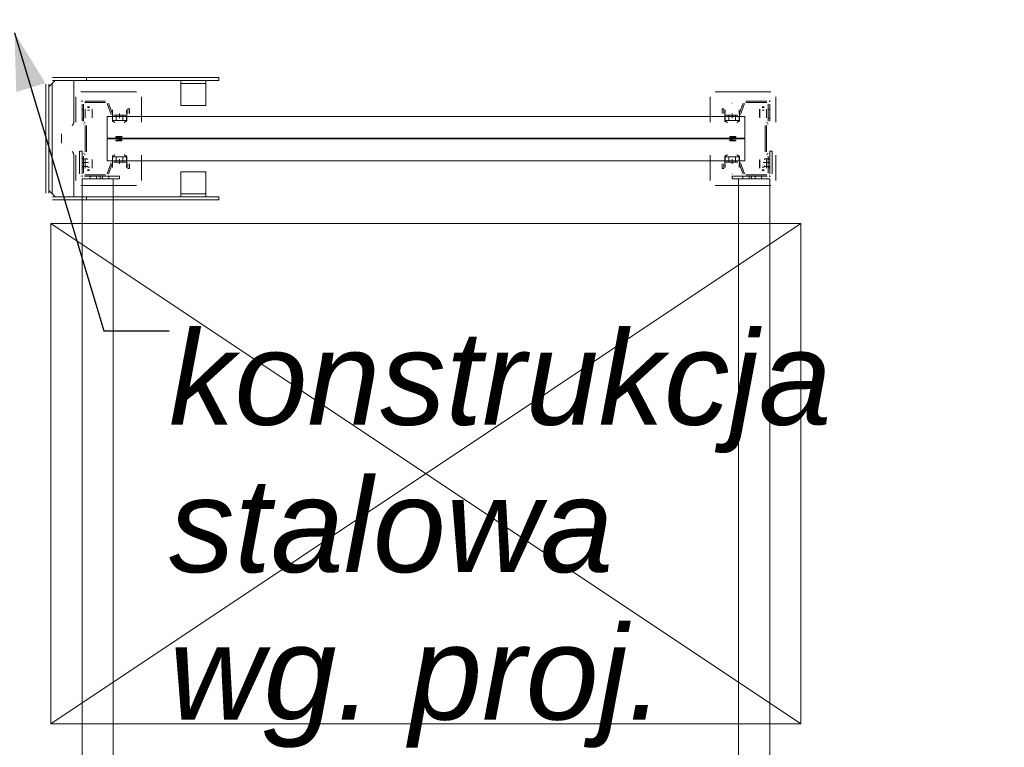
# Model space of a CAD drawing. Header units: millimetres. Extents: x -12989 to 357906, y -50379 to 30884.
# Tile 218 of 256: x 11925 to 13500, y 13258 to 14421. Entities that reach past the tile are written whole.
import ezdxf

# ---------------------------------------------------------------- set-up
doc = ezdxf.new("R2010")
doc.units = ezdxf.units.MM
doc.header["$MEASUREMENT"] = 0
doc.linetypes.add('MITTE2', pattern=[112.5, 75, -12.5, 12.5, -12.5])
for name, color, linetype, lineweight in [('Nowe_A_OZN_ODNOSNIKI_Nr_pióra__6', 7, 'Continuous', 13), ('Nowe_A_OZN_ODNOSNIKI_Nr_pióra__85', 7, 'Continuous', 13), ('Nowe_A_WYM_ZEWNETRZNE_Nr_pióra__1', 7, 'Continuous', 13), ('Nowe_A_WYM_ZEWNETRZNE_Nr_pióra__45', 7, 'Continuous', 15), ('Nowe_A_WYM_ZEWNETRZNE_Nr_pióra__85', 7, 'Continuous', 13), ('Nowe_REGAŁY_Nr_pióra__18', 9, 'Continuous', 13)]:
    doc.layers.add(name, color=color, linetype=linetype, lineweight=lineweight)
doc.layers.add('Nowe_A_WYM_ZEWNETRZNE', color=7, linetype='Continuous')
doc.styles.add('STYL_AUTOMATYCZNY_3', font='arial.ttf')
doc.styles.add('STYL_AUTOMATYCZNY_5', font='arial.ttf')
doc.dimstyles.new('STYL_AUTOMATYCZNY__1', dxfattribs={"dimtxt": 139.999998, "dimasz": 71.25, "dimexe": 0.18, "dimexo": 0.0625, "dimgap": 0, "dimtad": 1, "dimtih": 1, "dimtoh": 1, "dimdec": 0, "dimlfac": 0.1, "dimzin": 0, "dimdsep": 46, "dimtxsty": 'STYL_AUTOMATYCZNY_3', "dimblk": 'ARROWHEAD_6', "dimblk1": 'ARROWHEAD_6', "dimblk2": 'ARROWHEAD_6', "dimcen": 0.09, "dimse1": 1, "dimse2": 1, "dimclrd": 7, "dimclre": 7, "dimclrt": 7, "dimadec": 0, "dimazin": 0, "dimtfac": 1, "dimtdec": 4, "dimtmove": 0, "dimatfit": 3, "dimfxl": 0, "dimtolj": 1, "dimtzin": 0, "dimarcsym": 0})
doc.dimstyles.new('STYL_AUTOMATYCZNY__2', dxfattribs={"dimtxt": 139.999998, "dimasz": 71.25, "dimexe": 0.18, "dimexo": 0.0625, "dimgap": 0, "dimtad": 1, "dimdec": 0, "dimlfac": 0.1, "dimzin": 0, "dimdsep": 46, "dimtxsty": 'STYL_AUTOMATYCZNY_3', "dimblk": 'ARROWHEAD_6', "dimblk1": 'ARROWHEAD_6', "dimblk2": 'ARROWHEAD_6', "dimcen": 0.09, "dimse1": 1, "dimse2": 1, "dimclrd": 7, "dimclre": 7, "dimclrt": 7, "dimadec": 0, "dimazin": 0, "dimtfac": 1, "dimtdec": 4, "dimtmove": 0, "dimatfit": 3, "dimfxl": 0, "dimtolj": 1, "dimtzin": 0, "dimarcsym": 0})
doc.dimstyles.new('STYL_AUTOMATYCZNY__3', dxfattribs={"dimtxt": 0.18, "dimasz": 91.2, "dimexe": 0.18, "dimexo": 0.0625, "dimgap": 0, "dimtad": 0, "dimtih": 1, "dimtoh": 1, "dimdec": 4, "dimzin": 0, "dimdsep": 46, "dimcen": 0.09, "dimadec": 0, "dimazin": 0, "dimtfac": 1, "dimtdec": 4, "dimtmove": 0, "dimatfit": 3, "dimldrblk": 'ARROWHEAD_5', "dimfxl": 0, "dimtolj": 1, "dimtzin": 0, "dimarcsym": 0})

# ---------------------------------------------------------------- blocks, each defined once
blk = doc.blocks.new('*D264')
at = {"layer": 'Nowe_A_WYM_ZEWNETRZNE_Nr_pióra__45', "color": 7, "linetype": 'Continuous', "lineweight": 15}
for p, q in [((5753.2, 15842.6), (5678.2, 15767.6)), ((36387.5, 15842.6), (36312.5, 15767.6))]:
    blk.add_line(p, q, dxfattribs=at)
at = {"layer": 'Nowe_A_WYM_ZEWNETRZNE_Nr_pióra__85', "color": 7, "linetype": 'Continuous', "lineweight": 13}
for p, q in [((5715.7, 15734.8), (5715.7, 15875.5)), ((36350, 15734.8), (36350, 15875.5)), ((5715.7, 15805.1), (36350, 15805.1))]:
    blk.add_line(p, q, dxfattribs=at)
at = {"layer": 'Nowe_A_WYM_ZEWNETRZNE_Nr_pióra__1', "color": 7, "lineweight": 13, "char_height": 140, "attachment_point": 7, "style": 'STYL_AUTOMATYCZNY_3'}
for s, insert in [('\\A1;{\\pql;\\fArial|b0|i0|c238|p0;\\W1.000000;3\xa0063}', (20685.9, 15833.1)), ('\\A1;{\\pql;\\fArial|b0|i0|c238|p0;\\W1.000000;15}', (36098.9, 15833.1))]:
    blk.add_mtext(s, dxfattribs=dict(at, insert=insert))
blk = doc.blocks.new('ARROWHEAD_6')
at = {"color": 0, "linetype": 'Continuous', "lineweight": 0}
for p, q in [((-0.5, -0.5), (0.5, 0.5)), ((0, 0), (-1, 0))]:
    blk.add_line(p, q, dxfattribs=at)
blk = doc.blocks.new('*D284')
at = {"layer": 'Nowe_A_WYM_ZEWNETRZNE_Nr_pióra__45', "color": 7, "linetype": 'Continuous', "lineweight": 15}
for p, q in [((5753.2, 13180.3), (5678.2, 13105.3)), ((36387.5, 13180.3), (36312.5, 13105.3))]:
    blk.add_line(p, q, dxfattribs=at)
at = {"layer": 'Nowe_A_WYM_ZEWNETRZNE_Nr_pióra__85', "color": 7, "linetype": 'Continuous', "lineweight": 13}
for p, q in [((5715.7, 13072.5), (5715.7, 13213.1)), ((36350, 13072.5), (36350, 13213.1)), ((5715.7, 13142.8), (36350, 13142.8))]:
    blk.add_line(p, q, dxfattribs=at)
at = {"layer": 'Nowe_A_WYM_ZEWNETRZNE_Nr_pióra__1', "color": 7, "lineweight": 13, "char_height": 140, "attachment_point": 7, "style": 'STYL_AUTOMATYCZNY_3'}
for s, insert in [('\\A1;{\\pql;\\fArial|b0|i0|c238|p0;\\W1.000000;3\xa0063}', (20685.9, 13170.8)), ('\\A1;{\\pql;\\fArial|b0|i0|c238|p0;\\W1.000000;15}', (36098.9, 13170.8))]:
    blk.add_mtext(s, dxfattribs=dict(at, insert=insert))
blk = doc.blocks.new('ARROWHEAD_5')
at = {"linetype": 'Continuous', "lineweight": 0}
blk.add_hatch(color=0, dxfattribs=at).paths.add_polyline_path([(-1, 0.2679), (0, 0), (-1, -0.2679)])
at = {"color": 0, "linetype": 'Continuous', "lineweight": 0}
blk.add_line((0, 0), (-1, 0), dxfattribs=at)
blk = doc.blocks.new('*D404')
at = {"layer": 'Nowe_A_WYM_ZEWNETRZNE_Nr_pióra__45', "color": 7, "linetype": 'Continuous', "lineweight": 15}
for p, q in [((1158.9, 14887.5), (1233.9, 14812.5)), ((1158.9, 7037.3), (1233.9, 6962.3))]:
    blk.add_line(p, q, dxfattribs=at)
at = {"layer": 'Nowe_A_WYM_ZEWNETRZNE_Nr_pióra__85', "color": 7, "linetype": 'Continuous', "lineweight": 13}
for p, q in [((1266.7, 14850), (1126.1, 14850)), ((1196.4, 6999.8), (1196.4, 14850)), ((1266.7, 6999.8), (1126.1, 6999.8))]:
    blk.add_line(p, q, dxfattribs=at)
at = {"layer": 'Nowe_A_WYM_ZEWNETRZNE_Nr_pióra__1', "color": 7, "lineweight": 13, "char_height": 140, "attachment_point": 7, "rotation": 90, "style": 'STYL_AUTOMATYCZNY_3'}
for s, insert in [('\\A1;{\\pql;\\fArial|b0|i0|c238|p0;\\W1.000000;15}', (1168.4, 14598.9)), ('\\A1;{\\pql;\\fArial|b0|i0|c238|p0;\\W1.000000;785}', (1168.4, 10658))]:
    blk.add_mtext(s, dxfattribs=dict(at, insert=insert))

msp = doc.modelspace()

# ---------------------------------------------------------------- linework, layer by layer
at = {"layer": 'Nowe_REGAŁY_Nr_pióra__18', "color": 9, "linetype": 'Continuous', "lineweight": 13}
for p, q in [((11966.7, 14144), (11966.7, 14318)), ((11971.7, 14144), (11971.7, 14318)), ((11973.7, 14316), (11976.7, 14319)), ((11981.7, 14324), (11976.7, 14319)), ((11976.7, 14319), (11976.7, 14143.2)), ((11977.7, 14329), (12243.7, 14329)), ((11977.7, 14324), (12243.7, 14324)), ((12011.7, 14324), (12011.7, 14258.5)), ((12031.7, 14329), (12031.7, 14324)), ((12182.5, 14322), (12182.5, 14324)), ((12182.5, 14322), (12182.5, 14319)), ((12222.5, 14319), (12182.5, 14319)), ((12182.5, 14313), (12182.5, 14319)), ((12222.5, 14324), (12222.5, 14322)), ((12222.5, 14319), (12222.5, 14322)), ((12222.5, 14319), (12222.5, 14313)), ((12243.7, 14324), (12243.7, 14329)), ((11973.7, 14316), (11971.7, 14314)), ((12111.7, 14306), (12022.7, 14306)), ((12182.5, 14287), (12182.5, 14313)), ((12222.5, 14313), (12222.5, 14287)), ((13037.7, 14306), (13126.7, 14306)), ((12014.7, 14298), (12014.7, 14257.1)), ((12023.8, 14291), (12025.6, 14291)), ((12024.7, 14290.1), (12024.7, 14291.9)), ((12024.7, 14286.2), (12024.7, 14259)), ((12026.9, 14259), (12026.9, 14286.2)), ((12062.5, 14291), (12029.4, 14291)), ((12029.4, 14288.7), (12062.5, 14288.7)), ((12064.9, 14287.1), (12071.3, 14269.6)), ((12073.4, 14270.4), (12067, 14287.9)), ((12084.9, 14287.5), (12084.4, 14287.5)), ((12119.7, 14257.1), (12119.7, 14298)), ((12182.5, 14287), (12182.5, 14284)), ((12222.5, 14284), (12222.5, 14287)), ((13029.7, 14257.1), (13029.7, 14298)), ((13064.4, 14287.5), (13064.9, 14287.5)), ((13076, 14270.4), (13082.3, 14287.9)), ((13084.4, 14287.1), (13078.1, 14269.6)), ((13086.8, 14291), (13119.9, 14291)), ((13119.9, 14288.7), (13086.8, 14288.7)), ((13122.4, 14259), (13122.4, 14286.2)), ((13123.8, 14291), (13125.6, 14291)), ((13124.7, 14290.1), (13124.7, 14291.9)), ((13124.7, 14286.2), (13124.7, 14259)), ((13134.7, 14298), (13134.7, 14257.1)), ((12026.9, 14277.5), (12024.7, 14277.5)), ((12029.6, 14278.1), (12029.6, 14265.9)), ((12029.7, 14273.7), (12029.7, 14277.9)), ((12029.7, 14273.7), (12029.7, 14267.1)), ((12036.8, 14282.1), (12033.6, 14282.1)), ((12036.7, 14280.7), (12033.7, 14280.7)), ((12036.7, 14276.5), (12033.7, 14276.5)), ((12040.7, 14277.9), (12040.7, 14273.7)), ((12040.7, 14267.1), (12040.7, 14273.7)), ((12040.8, 14265.9), (12040.8, 14278.1)), ((12073.5, 14277), (12073.2, 14266.2)), ((12096.2, 14266.2), (12095.8, 14277)), ((12098.2, 14278.5), (12098.2, 14271.2)), ((12100.4, 14278.5), (12098.2, 14278.5)), ((12100.4, 14271.2), (12100.4, 14278.5)), ((12222.5, 14284), (12182.5, 14284)), ((13048.9, 14278.5), (13051.2, 14278.5)), ((13048.9, 14271.2), (13048.9, 14278.5)), ((13051.2, 14278.5), (13051.2, 14271.2)), ((13053.2, 14266.2), (13053.5, 14277)), ((13075.8, 14277), (13076.2, 14266.2)), ((13108.6, 14265.9), (13108.6, 14278.1)), ((13108.7, 14277.9), (13108.7, 14273.7)), ((13108.7, 14267.1), (13108.7, 14273.7)), ((13112.6, 14282.1), (13115.8, 14282.1)), ((13112.7, 14280.7), (13115.7, 14280.7)), ((13112.7, 14276.5), (13115.7, 14276.5)), ((13119.7, 14273.7), (13119.7, 14277.9)), ((13119.7, 14273.7), (13119.7, 14267.1)), ((13119.8, 14278.1), (13119.8, 14265.9)), ((13122.4, 14277.5), (13124.7, 14277.5)), ((12024.7, 14264), (12026.9, 14264)), ((12024.7, 14263.5), (12026.9, 14263.5)), ((12027, 14254.9), (12028.4, 14254.1)), ((12029.5, 14256.1), (12028.2, 14256.9)), ((12029.6, 14265.9), (12029.7, 14265.9)), ((12029.7, 14264.3), (12029.7, 14267.1)), ((12029.7, 14265.9), (12029.7, 14264.2)), ((12029.7, 14264.2), (12029.7, 14264.3)), ((12029.7, 14264.2), (12029.7, 14264.2)), ((12040.7, 14264.3), (12040.7, 14267.1)), ((12040.7, 14264.2), (12040.7, 14265.9)), ((12040.7, 14265.9), (12040.8, 14265.9)), ((12040.7, 14264.3), (12040.7, 14264.2)), ((12040.7, 14264.2), (12040.7, 14264.2)), ((12073.2, 14266.2), (12073.2, 14266.2)), ((12073.2, 14266.2), (12073.2, 14259.7)), ((12073.2, 14258.6), (12073.2, 14262)), ((12073.3, 14266.2), (12073.3, 14260.5)), ((12073.3, 14266.2), (12073.7, 14266.2)), ((12073.3, 14260.2), (12073.7, 14260.2)), ((12084.6, 14266.2), (12073.7, 14266.2)), ((12073.7, 14260.2), (12084.6, 14260.2)), ((12095.7, 14268.7), (12075.7, 14268.7)), ((12075.7, 14266.5), (12095.7, 14266.5)), ((12079.2, 14266.2), (12079.2, 14260.2)), ((12079.5, 14266.5), (12079.5, 14268.7)), ((12084.6, 14266.2), (12084.7, 14266.2)), ((12084.6, 14260.2), (12084.7, 14260.2)), ((12095.6, 14266.2), (12084.7, 14266.2)), ((12084.7, 14260.2), (12095.6, 14260.2)), ((12089.8, 14266.5), (12089.8, 14268.7)), ((12090.2, 14266.2), (12090.2, 14260.2)), ((12095.6, 14266.2), (12096, 14266.2)), ((12095.6, 14260.2), (12096, 14260.2)), ((12096, 14260.5), (12096, 14266.2)), ((12096.1, 14262), (12096.1, 14258.6)), ((12096.2, 14259.7), (12096.2, 14266.2)), ((12096.2, 14266.2), (12096.2, 14266.2)), ((13053.2, 14259.7), (13053.2, 14266.2)), ((13053.2, 14266.2), (13053.2, 14266.2)), ((13053.2, 14262), (13053.2, 14258.6)), ((13053.3, 14260.5), (13053.3, 14266.2)), ((13053.7, 14266.2), (13053.3, 14266.2)), ((13053.7, 14260.2), (13053.3, 14260.2)), ((13053.7, 14268.7), (13073.6, 14268.7)), ((13073.6, 14266.5), (13053.7, 14266.5)), ((13053.7, 14266.2), (13064.6, 14266.2)), ((13064.6, 14260.2), (13053.7, 14260.2)), ((13059.2, 14266.2), (13059.2, 14260.2)), ((13059.5, 14266.5), (13059.5, 14268.7)), ((13064.7, 14266.2), (13064.6, 14266.2)), ((13064.7, 14260.2), (13064.6, 14260.2)), ((13064.7, 14266.2), (13075.6, 14266.2)), ((13075.6, 14260.2), (13064.7, 14260.2)), ((13069.8, 14266.5), (13069.8, 14268.7)), ((13070.2, 14266.2), (13070.2, 14260.2)), ((13076, 14266.2), (13075.6, 14266.2)), ((13076, 14260.2), (13075.6, 14260.2)), ((13076, 14266.2), (13076, 14260.5)), ((13076.1, 14258.6), (13076.1, 14262)), ((13076.2, 14266.2), (13076.2, 14266.2)), ((13076.2, 14266.2), (13076.2, 14259.7)), ((13108.7, 14265.9), (13108.6, 14265.9)), ((13108.7, 14264.3), (13108.7, 14267.1)), ((13108.7, 14264.2), (13108.7, 14265.9)), ((13108.7, 14264.3), (13108.7, 14264.2)), ((13108.7, 14264.2), (13108.7, 14264.2)), ((13119.7, 14264.3), (13119.7, 14267.1)), ((13119.7, 14265.9), (13119.7, 14264.2)), ((13119.8, 14265.9), (13119.7, 14265.9)), ((13119.7, 14264.2), (13119.7, 14264.3)), ((13119.7, 14264.2), (13119.7, 14264.2)), ((13119.8, 14256.1), (13121.2, 14256.9)), ((13122.3, 14254.9), (13120.9, 14254.1)), ((13124.7, 14264), (13122.4, 14264)), ((13124.7, 14263.5), (13122.4, 14263.5)), ((11991.7, 14238.6), (11991.7, 14223.6)), ((12029.7, 14252), (12029.7, 14210)), ((12031.9, 14210), (12031.9, 14252)), ((13117.4, 14210), (13117.4, 14252)), ((13119.7, 14252), (13119.7, 14210)), ((12088.2, 14234.5), (12079.2, 14234.5)), ((12079.2, 14233.5), (12086.5, 14233.5)), ((12086.5, 14228.5), (12079.2, 14228.5)), ((12079.2, 14227.5), (12088.2, 14227.5)), ((12086.5, 14233.5), (12083.5, 14231.5)), ((12083.5, 14230.5), (12086.5, 14228.5)), ((12084.6, 14231), (12088.4, 14233.6)), ((12088.4, 14228.4), (12084.6, 14231)), ((13064.8, 14231), (13060.9, 14233.6)), ((13060.9, 14228.4), (13064.8, 14231)), ((13061.2, 14234.5), (13070.2, 14234.5)), ((13070.2, 14227.5), (13061.2, 14227.5)), ((13062.8, 14233.5), (13065.9, 14231.5)), ((13070.2, 14233.5), (13062.8, 14233.5)), ((13065.9, 14230.5), (13062.8, 14228.5)), ((13062.8, 14228.5), (13070.2, 14228.5)), ((12020.7, 14211), (12024.7, 14211)), ((12020.7, 14211), (12020.7, 14175)), ((12024.7, 14175), (12024.7, 14211)), ((12028.4, 14207.9), (12027, 14207.1)), ((13120.9, 14207.9), (13122.3, 14207.1)), ((13124.7, 14175), (13124.7, 14211)), ((13128.7, 14211), (13124.7, 14211)), ((13128.7, 14211), (13128.7, 14175)), ((12011.7, 14203.6), (12011.7, 14138.2)), ((12014.7, 14204.8), (12014.7, 14164)), ((12024.6, 14192.7), (12033.5, 14192.7)), ((12024.7, 14202.9), (12024.7, 14175.7)), ((12024.7, 14198.8), (12032.2, 14198.8)), ((12026.9, 14198.5), (12024.7, 14198.5)), ((12026.9, 14198), (12024.7, 14198)), ((12026.9, 14175.7), (12026.9, 14202.9)), ((12028.2, 14205.1), (12029.5, 14205.9)), ((12029.7, 14196.1), (12029.6, 14196.1)), ((12029.6, 14196.1), (12029.6, 14183.9)), ((12029.7, 14197.7), (12029.7, 14196.1)), ((12029.7, 14197.7), (12029.7, 14197.7)), ((12029.7, 14197.7), (12029.7, 14194.9)), ((12029.7, 14197.7), (12029.7, 14197.7)), ((12029.7, 14188.3), (12029.7, 14194.9)), ((12032.2, 14198.8), (12033.6, 14197.8)), ((12034.5, 14192.1), (12034.5, 14193.4)), ((12040.7, 14196.1), (12040.7, 14197.7)), ((12040.7, 14197.7), (12040.7, 14197.7)), ((12040.7, 14197.7), (12040.7, 14194.9)), ((12040.7, 14197.7), (12040.7, 14197.7)), ((12040.8, 14196.1), (12040.7, 14196.1)), ((12040.7, 14194.9), (12040.7, 14188.3)), ((12040.8, 14183.9), (12040.8, 14196.1)), ((12071.3, 14192.4), (12064.9, 14174.9)), ((12067, 14174.1), (12073.4, 14191.6)), ((12073.2, 14200), (12073.2, 14203.4)), ((12073.2, 14202.2), (12073.2, 14195.7)), ((12073.2, 14195.7), (12073.2, 14195.7)), ((12073.2, 14195.7), (12073.5, 14185)), ((12073.3, 14201.7), (12073.7, 14201.7)), ((12073.3, 14201.5), (12073.3, 14195.7)), ((12073.3, 14195.7), (12073.7, 14195.7)), ((12084.6, 14201.7), (12073.7, 14201.7)), ((12073.7, 14195.7), (12084.6, 14195.7)), ((12095.7, 14195.5), (12075.7, 14195.5)), ((12075.7, 14193.2), (12095.7, 14193.2)), ((12079.2, 14195.7), (12079.2, 14201.7)), ((12079.5, 14193.2), (12079.5, 14195.5)), ((12084.6, 14201.7), (12084.7, 14201.7)), ((12084.6, 14195.7), (12084.7, 14195.7)), ((12095.6, 14201.7), (12084.7, 14201.7)), ((12084.7, 14195.7), (12095.6, 14195.7)), ((12089.8, 14193.2), (12089.8, 14195.5)), ((12090.2, 14195.7), (12090.2, 14201.7)), ((12095.6, 14201.7), (12096, 14201.7)), ((12095.6, 14195.7), (12096, 14195.7)), ((12095.8, 14185), (12096.2, 14195.7)), ((12096, 14201.7), (12096, 14195.7)), ((12096.2, 14195.7), (12096.2, 14202.2)), ((12096.2, 14195.7), (12096.2, 14195.7)), ((12119.7, 14164), (12119.7, 14204.8)), ((13029.7, 14164), (13029.7, 14204.8)), ((13053.2, 14195.7), (13053.2, 14202.2)), ((13053.2, 14195.7), (13053.2, 14195.7)), ((13053.5, 14185), (13053.2, 14195.7)), ((13053.3, 14201.7), (13053.3, 14195.7)), ((13053.7, 14201.7), (13053.3, 14201.7)), ((13053.7, 14195.7), (13053.3, 14195.7)), ((13053.7, 14201.7), (13064.6, 14201.7)), ((13064.6, 14195.7), (13053.7, 14195.7)), ((13053.7, 14195.5), (13073.6, 14195.5)), ((13073.6, 14193.2), (13053.7, 14193.2)), ((13059.2, 14195.7), (13059.2, 14201.7)), ((13059.5, 14193.2), (13059.5, 14195.5)), ((13064.7, 14201.7), (13064.6, 14201.7)), ((13064.7, 14195.7), (13064.6, 14195.7)), ((13064.7, 14201.7), (13075.6, 14201.7)), ((13075.6, 14195.7), (13064.7, 14195.7)), ((13069.8, 14193.2), (13069.8, 14195.5)), ((13070.2, 14195.7), (13070.2, 14201.7)), ((13076, 14201.7), (13075.6, 14201.7)), ((13076, 14195.7), (13075.6, 14195.7)), ((13076.2, 14195.7), (13075.8, 14185)), ((13076, 14201.5), (13076, 14195.7)), ((13082.3, 14174.1), (13076, 14191.6)), ((13076.1, 14200), (13076.1, 14203.4)), ((13076.2, 14202.2), (13076.2, 14195.7)), ((13076.2, 14195.7), (13076.2, 14195.7)), ((13078.1, 14192.4), (13084.4, 14174.9)), ((13108.6, 14183.9), (13108.6, 14196.1)), ((13108.6, 14196.1), (13108.7, 14196.1)), ((13108.7, 14196.1), (13108.7, 14197.7)), ((13108.7, 14197.7), (13108.7, 14197.7)), ((13108.7, 14197.7), (13108.7, 14194.9)), ((13108.7, 14197.7), (13108.7, 14197.7)), ((13108.7, 14194.9), (13108.7, 14188.3)), ((13114.8, 14192.1), (13114.8, 14193.4)), ((13117.1, 14198.8), (13115.7, 14197.8)), ((13124.7, 14192.7), (13115.9, 14192.7)), ((13124.7, 14198.8), (13117.1, 14198.8)), ((13119.7, 14197.7), (13119.7, 14196.1)), ((13119.7, 14197.7), (13119.7, 14197.7)), ((13119.7, 14197.7), (13119.7, 14194.9)), ((13119.7, 14197.7), (13119.7, 14197.7)), ((13119.7, 14196.1), (13119.8, 14196.1)), ((13119.7, 14188.3), (13119.7, 14194.9)), ((13121.2, 14205.1), (13119.8, 14205.9)), ((13119.8, 14196.1), (13119.8, 14183.9)), ((13122.4, 14175.7), (13122.4, 14202.9)), ((13122.4, 14198.5), (13124.7, 14198.5)), ((13122.4, 14198), (13124.7, 14198)), ((13124.7, 14202.9), (13124.7, 14175.7)), ((13134.7, 14204.8), (13134.7, 14164)), ((12024.7, 14186.7), (12032.2, 14186.7)), ((12024.7, 14184.5), (12026.9, 14184.5)), ((12029.7, 14184.1), (12029.7, 14188.3)), ((12033.6, 14187.7), (12032.2, 14186.7)), ((12033.6, 14179.9), (12036.8, 14179.9)), ((12036.7, 14185.5), (12033.7, 14185.5)), ((12036.7, 14181.2), (12033.7, 14181.2)), ((12040.7, 14188.3), (12040.7, 14184.1)), ((12098.2, 14190.7), (12098.2, 14183.5)), ((12098.2, 14183.5), (12100.4, 14183.5)), ((12100.4, 14183.5), (12100.4, 14190.7)), ((12182.5, 14178), (12182.5, 14175)), ((12182.5, 14178), (12222.5, 14178)), ((12222.5, 14175), (12222.5, 14178)), ((13048.9, 14183.5), (13048.9, 14190.7)), ((13051.2, 14183.5), (13048.9, 14183.5)), ((13051.2, 14190.7), (13051.2, 14183.5)), ((13108.7, 14188.3), (13108.7, 14184.1)), ((13115.8, 14179.9), (13112.6, 14179.9)), ((13112.7, 14185.5), (13115.7, 14185.5)), ((13112.7, 14181.2), (13115.7, 14181.2)), ((13115.7, 14187.7), (13117.1, 14186.7)), ((13124.7, 14186.7), (13117.1, 14186.7)), ((13119.7, 14184.1), (13119.7, 14188.3)), ((13124.7, 14184.5), (13122.4, 14184.5)), ((12023.8, 14171), (12025.6, 14171)), ((12024.7, 14170.1), (12024.7, 14171.9)), ((12024.7, 14167), (12084.7, 14167)), ((12024.7, 11475), (12024.7, 14167)), ((12084.7, 14171), (12028.7, 14171)), ((12062.5, 14173.2), (12029.4, 14173.2)), ((12029.4, 14171), (12062.5, 14171)), ((12037.7, 14171), (12037.7, 14167)), ((12047.7, 14171), (12047.7, 14167)), ((12053.7, 14171), (12053.7, 14167)), ((12057.7, 14171), (12057.7, 14167)), ((12067.7, 14171), (12067.7, 14167)), ((12074.7, 11475), (12074.7, 14167)), ((12084.4, 14174.4), (12084.9, 14174.4)), ((12084.7, 14171), (12084.7, 14167)), ((12182.5, 14149), (12182.5, 14175)), ((12222.5, 14175), (12222.5, 14149)), ((13064.9, 14174.4), (13064.4, 14174.4)), ((13064.7, 14171), (13120.7, 14171)), ((13064.7, 14171), (13064.7, 14167)), ((13124.7, 14167), (13064.7, 14167)), ((13074.7, 11475), (13074.7, 14167)), ((13081.7, 14171), (13081.7, 14167)), ((13086.8, 14173.2), (13119.9, 14173.2)), ((13119.9, 14171), (13086.8, 14171)), ((13091.7, 14171), (13091.7, 14167)), ((13095.7, 14171), (13095.7, 14167)), ((13101.7, 14171), (13101.7, 14167)), ((13111.7, 14171), (13111.7, 14167)), ((13123.8, 14171), (13125.6, 14171)), ((13124.7, 14170.1), (13124.7, 14171.9)), ((13124.7, 11475), (13124.7, 14167)), ((11971.7, 14148.2), (11973.7, 14146.2)), ((11976.7, 14143.2), (11973.7, 14146.2)), ((12022.7, 14156), (12111.7, 14156)), ((12182.5, 14143), (12182.5, 14149)), ((12222.5, 14149), (12222.5, 14143)), ((13126.7, 14156), (13037.7, 14156)), ((11976.7, 14143.2), (11981.7, 14138.2)), ((12243.7, 14138), (11977.7, 14138)), ((11977.7, 14133), (12243.7, 14133)), ((11982.7, 14138.2), (11981.7, 14138.2)), ((12008.7, 14138.2), (11982.7, 14138.2)), ((12008.7, 14138.2), (12011.7, 14138.2)), ((12031.7, 14138), (12031.7, 14133)), ((12182.5, 14143), (12182.5, 14140)), ((12182.5, 14143), (12222.5, 14143)), ((12182.5, 14138), (12182.5, 14140)), ((12222.5, 14140), (12222.5, 14143)), ((12222.5, 14140), (12222.5, 14138)), ((12243.7, 14138), (12243.7, 14133))]:
    msp.add_line(p, q, dxfattribs=at)
at = {"layer": 'Nowe_REGAŁY_Nr_pióra__18', "color": 9, "linetype": 'MITTE2', "lineweight": 13}
for p, q in [((12084.7, 14264), (12084.7, 14271.2)), ((13064.7, 14264), (13064.7, 14271.2)), ((12084.7, 14190.7), (12084.7, 14198)), ((13064.7, 14190.7), (13064.7, 14198))]:
    msp.add_line(p, q, dxfattribs=at)
at = {"layer": 'Nowe_REGAŁY_Nr_pióra__18', "color": 9, "linetype": 'Continuous', "lineweight": 13, "flags": 128}
for points in [[(12011.7, 14258.6), (12011.7, 14258.3), (12011.6, 14258), (12011.6, 14257.7), (12011.6, 14257.3), (12011.5, 14257), (12011.5, 14256.7), (12011.4, 14256.4), (12011.3, 14256.1), (12011.3, 14255.8), (12011.2, 14255.4), (12011, 14255.1), (12010.9, 14254.8), (12010.8, 14254.5), (12010.7, 14254.2), (12010.5, 14253.9), (12010.3, 14253.6), (12010.2, 14253.3), (12010, 14253), (12009.8, 14252.8), (12009.6, 14252.5), (12009.4, 14252.2), (12009.1, 14252), (12008.9, 14251.7), (12008.7, 14251.4)], [(12073.3, 14266.2), (12073.3, 14266.2), (12073.3, 14266.2), (12073.3, 14266.1), (12073.3, 14266.1), (12073.3, 14266), (12073.3, 14265.9), (12073.3, 14265.7), (12073.3, 14265.6), (12073.3, 14265.5), (12073.2, 14265.3), (12073.2, 14265.1), (12073.2, 14264.9), (12073.2, 14264.7), (12073.2, 14264.5), (12073.2, 14264.3), (12073.2, 14264), (12073.2, 14263.8), (12073.2, 14263.5), (12073.2, 14263.2), (12073.2, 14263), (12073.2, 14262.7), (12073.2, 14262.3), (12073.2, 14262)], [(12073.2, 14258.6), (12073.2, 14258.7), (12073.2, 14258.8), (12073.2, 14258.9), (12073.2, 14259), (12073.2, 14259.2), (12073.2, 14259.3), (12073.2, 14259.4), (12073.2, 14259.5), (12073.2, 14259.6), (12073.2, 14259.6), (12073.2, 14259.7), (12073.2, 14259.8), (12073.2, 14259.9), (12073.3, 14259.9), (12073.3, 14260), (12073.3, 14260), (12073.3, 14260.1), (12073.3, 14260.1), (12073.3, 14260.2), (12073.3, 14260.2), (12073.3, 14260.2), (12073.3, 14260.2), (12073.3, 14260.2)], [(12076.7, 14256.2), (12076.7, 14256.4), (12076.6, 14256.6), (12076.6, 14256.7), (12076.5, 14256.9), (12076.5, 14257), (12076.4, 14257.2), (12076.3, 14257.3), (12076.2, 14257.5), (12076.1, 14257.6), (12075.9, 14257.7), (12075.8, 14257.8), (12075.7, 14257.9), (12075.5, 14258), (12075.3, 14258.1), (12075.1, 14258.2), (12074.9, 14258.3), (12074.7, 14258.3), (12074.5, 14258.4), (12074.3, 14258.4), (12074.1, 14258.5), (12073.9, 14258.5), (12073.6, 14258.5), (12073.4, 14258.6), (12073.2, 14258.6)], [(12096.1, 14258.6), (12095.9, 14258.5), (12095.7, 14258.5), (12095.5, 14258.5), (12095.2, 14258.5), (12095, 14258.4), (12094.8, 14258.4), (12094.6, 14258.3), (12094.4, 14258.3), (12094.2, 14258.2), (12094, 14258.1), (12093.9, 14258), (12093.7, 14257.9), (12093.5, 14257.8), (12093.4, 14257.7), (12093.3, 14257.6), (12093.1, 14257.5), (12093, 14257.3), (12092.9, 14257.2), (12092.9, 14257), (12092.8, 14256.9), (12092.7, 14256.7), (12092.7, 14256.6), (12092.7, 14256.4), (12092.7, 14256.2)], [(12096, 14266.2), (12096, 14266.2), (12096, 14266.2), (12096, 14266.1), (12096.1, 14266.1), (12096.1, 14266), (12096.1, 14265.9), (12096.1, 14265.7), (12096.1, 14265.6), (12096.1, 14265.5), (12096.1, 14265.3), (12096.1, 14265.1), (12096.1, 14264.9), (12096.1, 14264.7), (12096.1, 14264.5), (12096.1, 14264.3), (12096.1, 14264), (12096.1, 14263.8), (12096.1, 14263.5), (12096.1, 14263.2), (12096.1, 14262.9), (12096.1, 14262.6), (12096.1, 14262.3), (12096.1, 14262)], [(12096.1, 14258.6), (12096.1, 14258.7), (12096.1, 14258.8), (12096.1, 14258.9), (12096.1, 14259), (12096.1, 14259.2), (12096.1, 14259.3), (12096.1, 14259.4), (12096.1, 14259.5), (12096.1, 14259.6), (12096.1, 14259.6), (12096.1, 14259.7), (12096.1, 14259.8), (12096.1, 14259.9), (12096.1, 14259.9), (12096.1, 14260), (12096.1, 14260), (12096.1, 14260.1), (12096.1, 14260.1), (12096.1, 14260.2), (12096, 14260.2), (12096, 14260.2), (12096, 14260.2), (12096, 14260.2)], [(13053.3, 14266.2), (13053.3, 14266.2), (13053.3, 14266.2), (13053.3, 14266.1), (13053.3, 14266.1), (13053.3, 14266), (13053.3, 14265.9), (13053.3, 14265.7), (13053.3, 14265.6), (13053.3, 14265.5), (13053.2, 14265.3), (13053.2, 14265.1), (13053.2, 14264.9), (13053.2, 14264.7), (13053.2, 14264.5), (13053.2, 14264.3), (13053.2, 14264), (13053.2, 14263.8), (13053.2, 14263.5), (13053.2, 14263.2), (13053.2, 14262.9), (13053.2, 14262.6), (13053.2, 14262.3), (13053.2, 14262)], [(13053.2, 14258.6), (13053.2, 14258.7), (13053.2, 14258.8), (13053.2, 14258.9), (13053.2, 14259), (13053.2, 14259.2), (13053.2, 14259.3), (13053.2, 14259.4), (13053.2, 14259.5), (13053.2, 14259.6), (13053.2, 14259.6), (13053.2, 14259.7), (13053.2, 14259.8), (13053.2, 14259.9), (13053.3, 14259.9), (13053.3, 14260), (13053.3, 14260), (13053.3, 14260.1), (13053.3, 14260.1), (13053.3, 14260.2), (13053.3, 14260.2), (13053.3, 14260.2), (13053.3, 14260.2), (13053.3, 14260.2)], [(13053.2, 14258.6), (13053.4, 14258.5), (13053.6, 14258.5), (13053.9, 14258.5), (13054.1, 14258.5), (13054.3, 14258.4), (13054.5, 14258.4), (13054.7, 14258.3), (13054.9, 14258.3), (13055.1, 14258.2), (13055.3, 14258.1), (13055.5, 14258), (13055.6, 14257.9), (13055.8, 14257.8), (13055.9, 14257.7), (13056.1, 14257.6), (13056.2, 14257.5), (13056.3, 14257.3), (13056.4, 14257.2), (13056.5, 14257), (13056.5, 14256.9), (13056.6, 14256.7), (13056.6, 14256.6), (13056.6, 14256.4), (13056.7, 14256.2)], [(13072.7, 14256.2), (13072.7, 14256.4), (13072.7, 14256.6), (13072.7, 14256.7), (13072.8, 14256.9), (13072.9, 14257), (13072.9, 14257.2), (13073, 14257.3), (13073.1, 14257.5), (13073.3, 14257.6), (13073.4, 14257.7), (13073.5, 14257.8), (13073.7, 14257.9), (13073.8, 14258), (13074, 14258.1), (13074.2, 14258.2), (13074.4, 14258.3), (13074.6, 14258.3), (13074.8, 14258.4), (13075, 14258.4), (13075.2, 14258.5), (13075.5, 14258.5), (13075.7, 14258.5), (13075.9, 14258.6), (13076.1, 14258.6)], [(13076, 14266.2), (13076, 14266.2), (13076, 14266.2), (13076, 14266.1), (13076.1, 14266.1), (13076.1, 14266), (13076.1, 14265.9), (13076.1, 14265.7), (13076.1, 14265.6), (13076.1, 14265.5), (13076.1, 14265.3), (13076.1, 14265.1), (13076.1, 14264.9), (13076.1, 14264.7), (13076.1, 14264.5), (13076.1, 14264.3), (13076.1, 14264), (13076.1, 14263.8), (13076.1, 14263.5), (13076.1, 14263.2), (13076.1, 14263), (13076.1, 14262.7), (13076.1, 14262.3), (13076.1, 14262)], [(13076.1, 14258.6), (13076.1, 14258.7), (13076.1, 14258.8), (13076.1, 14258.9), (13076.1, 14259), (13076.1, 14259.2), (13076.1, 14259.3), (13076.1, 14259.4), (13076.1, 14259.5), (13076.1, 14259.6), (13076.1, 14259.6), (13076.1, 14259.7), (13076.1, 14259.8), (13076.1, 14259.9), (13076.1, 14259.9), (13076.1, 14260), (13076.1, 14260), (13076.1, 14260.1), (13076.1, 14260.1), (13076.1, 14260.2), (13076, 14260.2), (13076, 14260.2), (13076, 14260.2), (13076, 14260.2)], [(12079.2, 14234.5), (12079.1, 14234.5), (12079.1, 14234.5), (12079.1, 14234.5), (12079, 14234.5), (12079, 14234.5), (12078.9, 14234.5), (12078.9, 14234.4), (12078.9, 14234.4), (12078.9, 14234.4), (12078.8, 14234.4), (12078.8, 14234.4), (12078.8, 14234.4), (12078.8, 14234.3), (12078.8, 14234.3), (12078.7, 14234.3), (12078.7, 14234.3), (12078.7, 14234.2), (12078.7, 14234.2), (12078.7, 14234.2), (12078.7, 14234.1), (12078.7, 14234.1), (12078.7, 14234.1), (12078.7, 14234), (12078.7, 14234)], [(12078.7, 14234), (12078.7, 14233.9), (12078.7, 14233.9), (12078.7, 14233.9), (12078.7, 14233.8), (12078.7, 14233.8), (12078.7, 14233.8), (12078.7, 14233.7), (12078.7, 14233.7), (12078.7, 14233.7), (12078.8, 14233.7), (12078.8, 14233.6), (12078.8, 14233.6), (12078.8, 14233.6), (12078.8, 14233.6), (12078.9, 14233.6), (12078.9, 14233.5), (12078.9, 14233.5), (12078.9, 14233.5), (12079, 14233.5), (12079, 14233.5), (12079.1, 14233.5), (12079.1, 14233.5), (12079.1, 14233.5), (12079.2, 14233.5)], [(12079.2, 14228.5), (12079.1, 14228.5), (12079.1, 14228.5), (12079.1, 14228.5), (12079, 14228.5), (12079, 14228.5), (12078.9, 14228.5), (12078.9, 14228.5), (12078.9, 14228.4), (12078.9, 14228.4), (12078.8, 14228.4), (12078.8, 14228.4), (12078.8, 14228.4), (12078.8, 14228.3), (12078.8, 14228.3), (12078.7, 14228.3), (12078.7, 14228.3), (12078.7, 14228.2), (12078.7, 14228.2), (12078.7, 14228.2), (12078.7, 14228.1), (12078.7, 14228.1), (12078.7, 14228.1), (12078.7, 14228), (12078.7, 14228)], [(12078.7, 14228), (12078.7, 14228), (12078.7, 14227.9), (12078.7, 14227.9), (12078.7, 14227.8), (12078.7, 14227.8), (12078.7, 14227.8), (12078.7, 14227.7), (12078.7, 14227.7), (12078.7, 14227.7), (12078.8, 14227.7), (12078.8, 14227.6), (12078.8, 14227.6), (12078.8, 14227.6), (12078.8, 14227.6), (12078.9, 14227.6), (12078.9, 14227.5), (12078.9, 14227.5), (12078.9, 14227.5), (12079, 14227.5), (12079, 14227.5), (12079.1, 14227.5), (12079.1, 14227.5), (12079.1, 14227.5), (12079.2, 14227.5)], [(12083.5, 14231.5), (12083.4, 14231.4), (12083.4, 14231.4), (12083.4, 14231.4), (12083.4, 14231.4), (12083.4, 14231.4), (12083.3, 14231.3), (12083.3, 14231.3), (12083.3, 14231.3), (12083.3, 14231.3), (12083.3, 14231.3), (12083.3, 14231.3), (12083.2, 14231.2), (12083.2, 14231.2), (12083.2, 14231.2), (12083.2, 14231.2), (12083.2, 14231.2), (12083.2, 14231.1), (12083.2, 14231.1), (12083.2, 14231.1), (12083.2, 14231.1), (12083.2, 14231.1), (12083.2, 14231), (12083.2, 14231), (12083.2, 14231)], [(12083.2, 14231), (12083.2, 14231), (12083.2, 14230.9), (12083.2, 14230.9), (12083.2, 14230.9), (12083.2, 14230.9), (12083.2, 14230.9), (12083.2, 14230.8), (12083.2, 14230.8), (12083.2, 14230.8), (12083.2, 14230.8), (12083.2, 14230.8), (12083.2, 14230.7), (12083.3, 14230.7), (12083.3, 14230.7), (12083.3, 14230.7), (12083.3, 14230.7), (12083.3, 14230.6), (12083.3, 14230.6), (12083.4, 14230.6), (12083.4, 14230.6), (12083.4, 14230.6), (12083.4, 14230.6), (12083.4, 14230.5), (12083.5, 14230.5)], [(12088.7, 14234), (12088.7, 14234), (12088.7, 14234.1), (12088.7, 14234.1), (12088.7, 14234.1), (12088.6, 14234.2), (12088.6, 14234.2), (12088.6, 14234.2), (12088.6, 14234.3), (12088.6, 14234.3), (12088.6, 14234.3), (12088.6, 14234.3), (12088.5, 14234.4), (12088.5, 14234.4), (12088.5, 14234.4), (12088.5, 14234.4), (12088.4, 14234.4), (12088.4, 14234.4), (12088.4, 14234.5), (12088.4, 14234.5), (12088.3, 14234.5), (12088.3, 14234.5), (12088.2, 14234.5), (12088.2, 14234.5), (12088.2, 14234.5)], [(12088.2, 14227.5), (12088.2, 14227.5), (12088.2, 14227.5), (12088.3, 14227.5), (12088.3, 14227.5), (12088.4, 14227.5), (12088.4, 14227.5), (12088.4, 14227.5), (12088.4, 14227.5), (12088.5, 14227.6), (12088.5, 14227.6), (12088.5, 14227.6), (12088.5, 14227.6), (12088.6, 14227.6), (12088.6, 14227.7), (12088.6, 14227.7), (12088.6, 14227.7), (12088.6, 14227.7), (12088.6, 14227.8), (12088.6, 14227.8), (12088.7, 14227.8), (12088.7, 14227.9), (12088.7, 14227.9), (12088.7, 14228), (12088.7, 14228)], [(12088.4, 14233.6), (12088.5, 14233.6), (12088.5, 14233.6), (12088.5, 14233.6), (12088.5, 14233.6), (12088.5, 14233.6), (12088.5, 14233.6), (12088.6, 14233.7), (12088.6, 14233.7), (12088.6, 14233.7), (12088.6, 14233.7), (12088.6, 14233.7), (12088.6, 14233.7), (12088.6, 14233.8), (12088.6, 14233.8), (12088.6, 14233.8), (12088.6, 14233.8), (12088.6, 14233.8), (12088.7, 14233.9), (12088.7, 14233.9), (12088.7, 14233.9), (12088.7, 14233.9), (12088.7, 14233.9), (12088.7, 14234), (12088.7, 14234)], [(12088.7, 14228), (12088.7, 14228), (12088.7, 14228), (12088.7, 14228.1), (12088.7, 14228.1), (12088.7, 14228.1), (12088.7, 14228.1), (12088.6, 14228.1), (12088.6, 14228.2), (12088.6, 14228.2), (12088.6, 14228.2), (12088.6, 14228.2), (12088.6, 14228.2), (12088.6, 14228.3), (12088.6, 14228.3), (12088.6, 14228.3), (12088.6, 14228.3), (12088.5, 14228.3), (12088.5, 14228.3), (12088.5, 14228.4), (12088.5, 14228.4), (12088.5, 14228.4), (12088.5, 14228.4), (12088.4, 14228.4), (12088.4, 14228.4)], [(13060.7, 14234), (13060.7, 14234), (13060.7, 14234.1), (13060.7, 14234.1), (13060.7, 14234.1), (13060.7, 14234.2), (13060.7, 14234.2), (13060.7, 14234.2), (13060.7, 14234.3), (13060.7, 14234.3), (13060.8, 14234.3), (13060.8, 14234.3), (13060.8, 14234.4), (13060.8, 14234.4), (13060.8, 14234.4), (13060.9, 14234.4), (13060.9, 14234.4), (13060.9, 14234.4), (13060.9, 14234.5), (13061, 14234.5), (13061, 14234.5), (13061.1, 14234.5), (13061.1, 14234.5), (13061.1, 14234.5), (13061.2, 14234.5)], [(13060.9, 14233.6), (13060.9, 14233.6), (13060.9, 14233.6), (13060.8, 14233.6), (13060.8, 14233.6), (13060.8, 14233.6), (13060.8, 14233.6), (13060.8, 14233.7), (13060.8, 14233.7), (13060.8, 14233.7), (13060.7, 14233.7), (13060.7, 14233.7), (13060.7, 14233.7), (13060.7, 14233.8), (13060.7, 14233.8), (13060.7, 14233.8), (13060.7, 14233.8), (13060.7, 14233.8), (13060.7, 14233.9), (13060.7, 14233.9), (13060.7, 14233.9), (13060.7, 14233.9), (13060.7, 14233.9), (13060.7, 14234), (13060.7, 14234)], [(13060.7, 14228), (13060.7, 14228), (13060.7, 14228), (13060.7, 14228.1), (13060.7, 14228.1), (13060.7, 14228.1), (13060.7, 14228.1), (13060.7, 14228.1), (13060.7, 14228.2), (13060.7, 14228.2), (13060.7, 14228.2), (13060.7, 14228.2), (13060.7, 14228.2), (13060.7, 14228.3), (13060.8, 14228.3), (13060.8, 14228.3), (13060.8, 14228.3), (13060.8, 14228.3), (13060.8, 14228.3), (13060.8, 14228.4), (13060.8, 14228.4), (13060.9, 14228.4), (13060.9, 14228.4), (13060.9, 14228.4), (13060.9, 14228.4)], [(13061.2, 14227.5), (13061.1, 14227.5), (13061.1, 14227.5), (13061.1, 14227.5), (13061, 14227.5), (13061, 14227.5), (13060.9, 14227.5), (13060.9, 14227.5), (13060.9, 14227.5), (13060.9, 14227.6), (13060.8, 14227.6), (13060.8, 14227.6), (13060.8, 14227.6), (13060.8, 14227.6), (13060.8, 14227.7), (13060.7, 14227.7), (13060.7, 14227.7), (13060.7, 14227.7), (13060.7, 14227.8), (13060.7, 14227.8), (13060.7, 14227.8), (13060.7, 14227.9), (13060.7, 14227.9), (13060.7, 14228), (13060.7, 14228)], [(13065.9, 14231.5), (13065.9, 14231.4), (13065.9, 14231.4), (13065.9, 14231.4), (13066, 14231.4), (13066, 14231.4), (13066, 14231.3), (13066, 14231.3), (13066, 14231.3), (13066, 14231.3), (13066.1, 14231.3), (13066.1, 14231.3), (13066.1, 14231.2), (13066.1, 14231.2), (13066.1, 14231.2), (13066.1, 14231.2), (13066.1, 14231.2), (13066.1, 14231.1), (13066.1, 14231.1), (13066.2, 14231.1), (13066.2, 14231.1), (13066.2, 14231.1), (13066.2, 14231), (13066.2, 14231), (13066.2, 14231)], [(13066.2, 14231), (13066.2, 14231), (13066.2, 14230.9), (13066.2, 14230.9), (13066.2, 14230.9), (13066.2, 14230.9), (13066.1, 14230.9), (13066.1, 14230.8), (13066.1, 14230.8), (13066.1, 14230.8), (13066.1, 14230.8), (13066.1, 14230.8), (13066.1, 14230.7), (13066.1, 14230.7), (13066.1, 14230.7), (13066, 14230.7), (13066, 14230.7), (13066, 14230.6), (13066, 14230.6), (13066, 14230.6), (13066, 14230.6), (13065.9, 14230.6), (13065.9, 14230.6), (13065.9, 14230.5), (13065.9, 14230.5)], [(13070.2, 14234.5), (13070.2, 14234.5), (13070.2, 14234.5), (13070.3, 14234.5), (13070.3, 14234.5), (13070.4, 14234.5), (13070.4, 14234.5), (13070.4, 14234.4), (13070.4, 14234.4), (13070.5, 14234.4), (13070.5, 14234.4), (13070.5, 14234.4), (13070.5, 14234.4), (13070.6, 14234.3), (13070.6, 14234.3), (13070.6, 14234.3), (13070.6, 14234.3), (13070.6, 14234.2), (13070.6, 14234.2), (13070.6, 14234.2), (13070.7, 14234.1), (13070.7, 14234.1), (13070.7, 14234.1), (13070.7, 14234), (13070.7, 14234)], [(13070.7, 14234), (13070.7, 14233.9), (13070.7, 14233.9), (13070.7, 14233.9), (13070.7, 14233.8), (13070.6, 14233.8), (13070.6, 14233.8), (13070.6, 14233.7), (13070.6, 14233.7), (13070.6, 14233.7), (13070.6, 14233.7), (13070.6, 14233.6), (13070.5, 14233.6), (13070.5, 14233.6), (13070.5, 14233.6), (13070.5, 14233.6), (13070.4, 14233.5), (13070.4, 14233.5), (13070.4, 14233.5), (13070.4, 14233.5), (13070.3, 14233.5), (13070.3, 14233.5), (13070.2, 14233.5), (13070.2, 14233.5), (13070.2, 14233.5)], [(13070.2, 14228.5), (13070.2, 14228.5), (13070.2, 14228.5), (13070.3, 14228.5), (13070.3, 14228.5), (13070.4, 14228.5), (13070.4, 14228.5), (13070.4, 14228.5), (13070.4, 14228.4), (13070.5, 14228.4), (13070.5, 14228.4), (13070.5, 14228.4), (13070.5, 14228.4), (13070.6, 14228.3), (13070.6, 14228.3), (13070.6, 14228.3), (13070.6, 14228.3), (13070.6, 14228.2), (13070.6, 14228.2), (13070.6, 14228.2), (13070.7, 14228.1), (13070.7, 14228.1), (13070.7, 14228.1), (13070.7, 14228), (13070.7, 14228)], [(13070.7, 14228), (13070.7, 14228), (13070.7, 14227.9), (13070.7, 14227.9), (13070.7, 14227.8), (13070.6, 14227.8), (13070.6, 14227.8), (13070.6, 14227.7), (13070.6, 14227.7), (13070.6, 14227.7), (13070.6, 14227.7), (13070.6, 14227.6), (13070.5, 14227.6), (13070.5, 14227.6), (13070.5, 14227.6), (13070.5, 14227.6), (13070.4, 14227.5), (13070.4, 14227.5), (13070.4, 14227.5), (13070.4, 14227.5), (13070.3, 14227.5), (13070.3, 14227.5), (13070.2, 14227.5), (13070.2, 14227.5), (13070.2, 14227.5)], [(12008.7, 14210.7), (12008.9, 14210.5), (12009.1, 14210.2), (12009.4, 14210), (12009.6, 14209.7), (12009.8, 14209.4), (12010, 14209.1), (12010.2, 14208.9), (12010.3, 14208.6), (12010.5, 14208.3), (12010.7, 14208), (12010.8, 14207.7), (12010.9, 14207.4), (12011, 14207.1), (12011.2, 14206.7), (12011.3, 14206.4), (12011.3, 14206.1), (12011.4, 14205.8), (12011.5, 14205.5), (12011.5, 14205.2), (12011.6, 14204.8), (12011.6, 14204.5), (12011.6, 14204.2), (12011.7, 14203.9), (12011.7, 14203.6)], [(12073.2, 14203.4), (12073.4, 14203.4), (12073.6, 14203.4), (12073.9, 14203.5), (12074.1, 14203.5), (12074.3, 14203.5), (12074.5, 14203.6), (12074.7, 14203.6), (12074.9, 14203.7), (12075.1, 14203.8), (12075.3, 14203.9), (12075.5, 14203.9), (12075.7, 14204), (12075.8, 14204.2), (12075.9, 14204.3), (12076.1, 14204.4), (12076.2, 14204.5), (12076.3, 14204.7), (12076.4, 14204.8), (12076.5, 14204.9), (12076.5, 14205.1), (12076.6, 14205.3), (12076.6, 14205.4), (12076.7, 14205.6), (12076.7, 14205.7)], [(12073.2, 14203.4), (12073.2, 14203.3), (12073.2, 14203.2), (12073.2, 14203), (12073.2, 14202.9), (12073.2, 14202.8), (12073.2, 14202.7), (12073.2, 14202.6), (12073.2, 14202.5), (12073.2, 14202.4), (12073.2, 14202.3), (12073.2, 14202.3), (12073.2, 14202.2), (12073.2, 14202.1), (12073.3, 14202), (12073.3, 14202), (12073.3, 14201.9), (12073.3, 14201.9), (12073.3, 14201.8), (12073.3, 14201.8), (12073.3, 14201.8), (12073.3, 14201.8), (12073.3, 14201.7), (12073.3, 14201.7)], [(12073.3, 14195.7), (12073.3, 14195.8), (12073.3, 14195.8), (12073.3, 14195.9), (12073.3, 14195.9), (12073.3, 14196), (12073.3, 14196.1), (12073.3, 14196.2), (12073.3, 14196.4), (12073.3, 14196.5), (12073.2, 14196.7), (12073.2, 14196.8), (12073.2, 14197), (12073.2, 14197.2), (12073.2, 14197.5), (12073.2, 14197.7), (12073.2, 14197.9), (12073.2, 14198.2), (12073.2, 14198.5), (12073.2, 14198.7), (12073.2, 14199), (12073.2, 14199.3), (12073.2, 14199.6), (12073.2, 14200)], [(12092.7, 14205.7), (12092.7, 14205.6), (12092.7, 14205.4), (12092.7, 14205.3), (12092.8, 14205.1), (12092.9, 14204.9), (12092.9, 14204.8), (12093, 14204.7), (12093.1, 14204.5), (12093.3, 14204.4), (12093.4, 14204.3), (12093.5, 14204.2), (12093.7, 14204.1), (12093.9, 14204), (12094, 14203.9), (12094.2, 14203.8), (12094.4, 14203.7), (12094.6, 14203.6), (12094.8, 14203.6), (12095, 14203.5), (12095.2, 14203.5), (12095.5, 14203.5), (12095.7, 14203.4), (12095.9, 14203.4), (12096.1, 14203.4)], [(12096.1, 14203.4), (12096.1, 14203.3), (12096.1, 14203.2), (12096.1, 14203.1), (12096.1, 14202.9), (12096.1, 14202.8), (12096.1, 14202.7), (12096.1, 14202.6), (12096.1, 14202.5), (12096.1, 14202.4), (12096.1, 14202.3), (12096.1, 14202.3), (12096.1, 14202.2), (12096.1, 14202.1), (12096.1, 14202), (12096.1, 14202), (12096.1, 14201.9), (12096.1, 14201.9), (12096.1, 14201.8), (12096.1, 14201.8), (12096, 14201.8), (12096, 14201.8), (12096, 14201.7), (12096, 14201.7)], [(13056.7, 14205.7), (13056.6, 14205.6), (13056.6, 14205.4), (13056.6, 14205.3), (13056.5, 14205.1), (13056.5, 14204.9), (13056.4, 14204.8), (13056.3, 14204.7), (13056.2, 14204.5), (13056.1, 14204.4), (13055.9, 14204.3), (13055.8, 14204.2), (13055.6, 14204.1), (13055.5, 14204), (13055.3, 14203.9), (13055.1, 14203.8), (13054.9, 14203.7), (13054.7, 14203.6), (13054.5, 14203.6), (13054.3, 14203.5), (13054.1, 14203.5), (13053.9, 14203.5), (13053.6, 14203.4), (13053.4, 14203.4), (13053.2, 14203.4)], [(13053.2, 14203.4), (13053.2, 14203.3), (13053.2, 14203.2), (13053.2, 14203.1), (13053.2, 14202.9), (13053.2, 14202.8), (13053.2, 14202.7), (13053.2, 14202.6), (13053.2, 14202.5), (13053.2, 14202.4), (13053.2, 14202.3), (13053.2, 14202.3), (13053.2, 14202.2), (13053.2, 14202.1), (13053.3, 14202), (13053.3, 14202), (13053.3, 14201.9), (13053.3, 14201.9), (13053.3, 14201.8), (13053.3, 14201.8), (13053.3, 14201.8), (13053.3, 14201.8), (13053.3, 14201.7), (13053.3, 14201.7)], [(13076.1, 14203.4), (13075.9, 14203.4), (13075.7, 14203.4), (13075.5, 14203.5), (13075.2, 14203.5), (13075, 14203.5), (13074.8, 14203.6), (13074.6, 14203.6), (13074.4, 14203.7), (13074.2, 14203.8), (13074, 14203.9), (13073.8, 14203.9), (13073.7, 14204), (13073.5, 14204.2), (13073.4, 14204.3), (13073.3, 14204.4), (13073.1, 14204.5), (13073, 14204.7), (13072.9, 14204.8), (13072.9, 14204.9), (13072.8, 14205.1), (13072.7, 14205.3), (13072.7, 14205.4), (13072.7, 14205.6), (13072.7, 14205.7)], [(13076.1, 14203.4), (13076.1, 14203.3), (13076.1, 14203.2), (13076.1, 14203), (13076.1, 14202.9), (13076.1, 14202.8), (13076.1, 14202.7), (13076.1, 14202.6), (13076.1, 14202.5), (13076.1, 14202.4), (13076.1, 14202.3), (13076.1, 14202.3), (13076.1, 14202.2), (13076.1, 14202.1), (13076.1, 14202), (13076.1, 14202), (13076.1, 14201.9), (13076.1, 14201.9), (13076.1, 14201.8), (13076.1, 14201.8), (13076, 14201.8), (13076, 14201.8), (13076, 14201.7), (13076, 14201.7)], [(13076, 14195.7), (13076, 14195.8), (13076, 14195.8), (13076, 14195.9), (13076.1, 14195.9), (13076.1, 14196), (13076.1, 14196.1), (13076.1, 14196.2), (13076.1, 14196.4), (13076.1, 14196.5), (13076.1, 14196.7), (13076.1, 14196.8), (13076.1, 14197), (13076.1, 14197.2), (13076.1, 14197.5), (13076.1, 14197.7), (13076.1, 14197.9), (13076.1, 14198.2), (13076.1, 14198.5), (13076.1, 14198.7), (13076.1, 14199), (13076.1, 14199.3), (13076.1, 14199.6), (13076.1, 14200)]]:
    msp.add_lwpolyline(points, dxfattribs=at)
at = {"layer": 'Nowe_REGAŁY_Nr_pióra__18', "color": 9, "linetype": 'Continuous', "lineweight": 13}
for points in [[(13084.7, 14231.5), (13084.7, 14266.5), (12064.7, 14266.5), (12064.7, 14231.5)], [(13084.7, 14195.5), (13084.7, 14230.5), (12064.7, 14230.5), (12064.7, 14195.5)]]:
    msp.add_lwpolyline(points, close=True, dxfattribs=at)
msp.add_lwpolyline([(13174.7, 14095.4), (11974.7, 14095.4), (11974.7, 13295.4), (13174.7, 13295.4), (13174.7, 14095.4), (11974.7, 13295.4), (13174.7, 13295.4), (11974.7, 14095.4)], dxfattribs=at)

# ---------------------------------------------------------------- texts
at = {"layer": 'Nowe_A_OZN_ODNOSNIKI_Nr_pióra__6', "color": 7, "linetype": 'Continuous', "lineweight": 13, "insert": (12163.9, 13923.5), "char_height": 150, "width": 1595.875, "attachment_point": 1, "line_spacing_factor": 0.942235, "style": 'STYL_AUTOMATYCZNY_5'}
msp.add_mtext('\\A1;{\\pql;\\fArial|b0|i1|c238|p0;\\W1.000000;konstrukcja stalowa\\P\\pql;\\fArial|b0|i1|c238|p0;\\W1.000000;wg. proj. technicznego konstrukcji}', dxfattribs=at)

# ---------------------------------------------------------------- dimensions: what is measured, and where the dimension line sits
at = {"layer": 'Nowe_A_WYM_ZEWNETRZNE', "color": 7, "linetype": 'Continuous', "lineweight": 13}
for base, p2, picture, middle in [((36350, 15805.1), (36350, 14850), '*D264', (20926, 15903.1)), ((36350, 13142.8), (36350, 7500), '*D284', (20926, 13240.8))]:
    dim = msp.add_linear_dim(base=base, p1=(5715.7, 7500), p2=p2, dimstyle='STYL_AUTOMATYCZNY__1', dxfattribs=at)
    dim.commit()
    dim.dimension.update_dxf_attribs({"geometry": picture, "text_midpoint": middle, "dimtype": 160})
dim = msp.add_linear_dim(base=(1196.4, 14850), p1=(2607.9, 6999.8), p2=(18000, 14850), angle=90, dimstyle='STYL_AUTOMATYCZNY__2', dxfattribs=at)
dim.commit()
dim.dimension.update_dxf_attribs({"geometry": '*D404', "text_midpoint": (1098.4, 10817.8), "dimtype": 160, "text_rotation": 90})

# ---------------------------------------------------------------- leaders
at = {"layer": 'Nowe_A_OZN_ODNOSNIKI_Nr_pióra__85', "color": 7, "linetype": 'Continuous', "lineweight": 13, "annotation_type": 0, "has_hookline": 1, "hookline_direction": 0, "text_width": 1218.3}
msp.add_leader([(11916.7, 14400), (12059.5, 13923.5), (12163.9, 13923.5)], dimstyle='STYL_AUTOMATYCZNY__3', dxfattribs=at)

doc.saveas('drawing.dxf')
